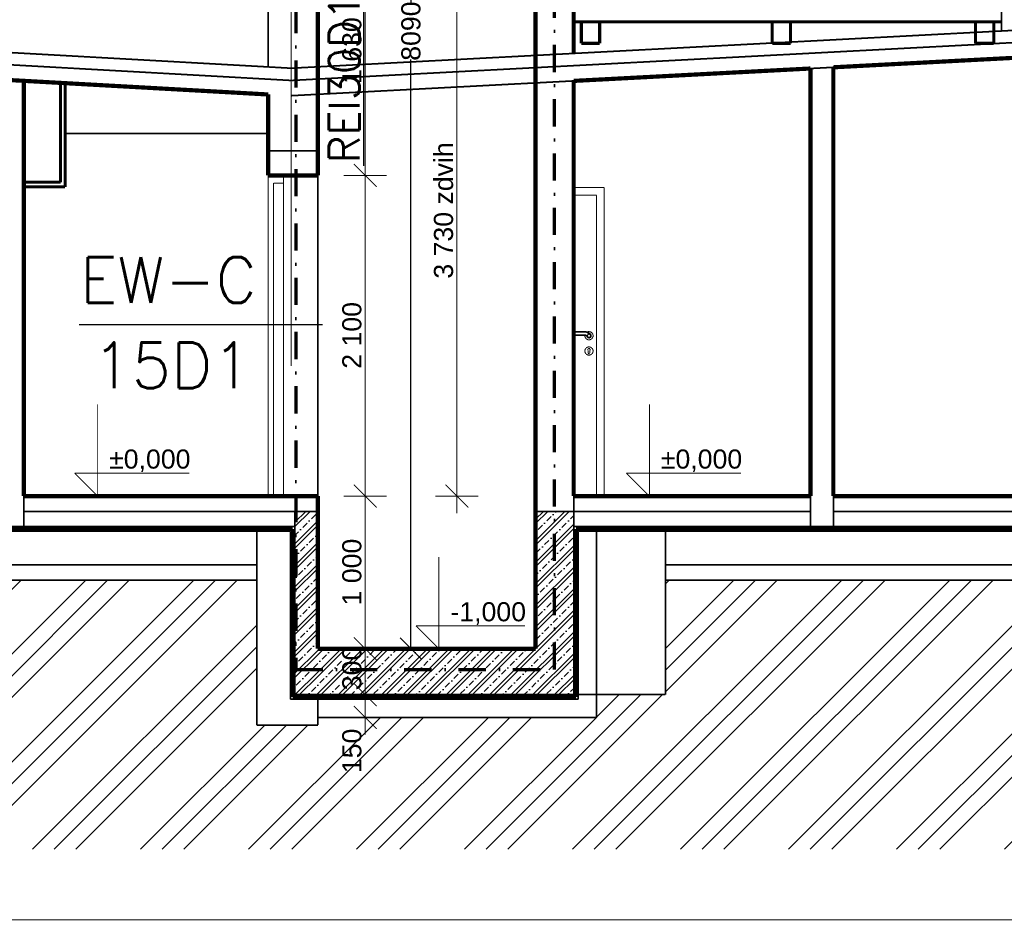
# Model space of a CAD drawing. Extents: x -289843 to 60066, y -44128 to 109843.
# Tile 50 of 61: x 34676 to 41123, y -5020 to 878. Entities that reach past the tile are written whole.
import ezdxf

# ---------------------------------------------------------------- set-up
doc = ezdxf.new("R2010")
doc.units = 0
doc.header["$MEASUREMENT"] = 0
for name, pattern in [('DASHDOT', [355.6, 177.8, -88.9, 0, -88.9]), ('Dlouhé čárky', [250, 150, -100]), ('DOT___DASHED', [335.138882, 176.388884, -88.194442, 0, -70.555556])]:
    doc.linetypes.add(name, pattern=pattern)
for name, color, linetype in [('KÓTY', 7, 'Continuous'), ('múry', 7, 'Continuous'), ('PRIEVLAKY', 7, 'Continuous'), ('vyplne', 7, 'Continuous')]:
    doc.layers.add(name, color=color, linetype=linetype)
doc.layers.add('odvod PÚ', color=1, linetype='DASHDOT', lineweight=70)
doc.layers.add('PO VECI', color=1, linetype='Continuous', lineweight=60)
doc.styles.add('GENERATED_STYLE_1', font='arial.ttf')
doc.styles.get("Standard").update_dxf_attribs({"font": 'txt', "bigfont": 'BIGFONT.SHX'})
doc.dimstyles.new('Dimstyle_D87F', dxfattribs={"dimtxt": 125, "dimasz": 142.5, "dimexe": 0.18, "dimexo": 0.3, "dimgap": 0.09, "dimtad": 1, "dimdec": 0, "dimzin": 0, "dimdsep": 46, "dimtxsty": 'GENERATED_STYLE_1', "dimblk": 'ARROWHEAD_6', "dimblk1": 'ARROWHEAD_6', "dimblk2": 'ARROWHEAD_6', "dimcen": 0.09, "dimclrd": 124, "dimclre": 124, "dimclrt": 124, "dimadec": 0, "dimazin": 0, "dimtfac": 1, "dimtdec": 4, "dimtmove": 0, "dimatfit": 0, "dimfxl": 0, "dimtolj": 1, "dimtzin": 0, "dimarcsym": 0})
pattern_1 = [(45, (0, 0), (-70.7107, 70.7107), []), (45, (28.28, 0), (-70.7107, 70.7107), []), (45, (84.85, 0), (-42.4264, 98.995), [40, -20, 0, -20])]

# ---------------------------------------------------------------- blocks, each defined once
blk = doc.blocks.new('HATCH_556', base_point=(-4519.6, -1000))
at = {"layer": 'vyplne'}
h = blk.add_hatch(dxfattribs=at)
h.set_pattern_fill('ZELEZOBETON', color=14, scale=20000, style=0, pattern_type=0)
h.set_pattern_definition(pattern_1)
h.paths.add_polyline_path([(-4519.6, -1000), (-4519.6, 0), (-4519.6, -1300), (-2844.6, -1300), (-2844.6, -100), (-3094.6, -100), (-3094.6, -1000)], flags=0)
blk = doc.blocks.new('HATCH_557', base_point=(8196.9, -2312.8))
at = {"layer": 'vyplne'}
h = blk.add_hatch(dxfattribs=at)
h.set_pattern_fill('ALUMINUM SIDING', color=14, scale=100, angle=45, style=0, pattern_type=0)
h.set_pattern_definition([(45, (0, 0), (-353.553, 353.553), []), (45, (-70.7, 70.7), (-353.553, 353.553), []), (45, (-141.4, 141.4), (-353.553, 353.553), [])])
h.paths.add_polyline_path([(8196.9, -2312.8), (8196.9, -50), (6605.4, -50), (6605.4, -100), (6105.4, -100), (6105.4, -1500), (5705.4, -1500), (5705.4, -550), (-2244.6, -550), (-2244.6, -1300), (-2694.6, -1300), (-2694.6, -1450), (-4519.6, -1450), (-4519.6, -1500), (-4919.6, -1500), (-4919.6, -1300), (-4919.6, -550), (-5444.6, -550), (-10044.6, -550), (-10044.6, -1500), (-10444.6, -1500), (-10444.6, -400), (-11944.6, -400), (-11944.6, -350), (-12435.3, -350), (-12435.3, -2312.8)], flags=0)
blk = doc.blocks.new('HATCH_558', base_point=(-4669.6, -1300))
at = {"layer": 'vyplne'}
h = blk.add_hatch(dxfattribs=at)
h.set_pattern_fill('ZELEZOBETON', color=14, scale=20000, style=0, pattern_type=0)
h.set_pattern_definition(pattern_1)
h.paths.add_polyline_path([(-4669.6, -1300), (-4519.6, -1300), (-4519.6, -100), (-4669.6, -100)], flags=0)
blk = doc.blocks.new('DIM_2101', base_point=(-5961.6, 0))
at = {"layer": 'KÓTY', "color": 124, "linetype": 'Continuous', "const_width": 6.17}
for points in [[(-5961.6, 0), (-5961.6, 600)], [(-5961.6, 0), (-6111.6, 150)], [(-6111.6, 150), (-5961.6, 150)], [(-5961.6, 150), (-5361.6, 150)], [(-5961.6, 0), (-6261.6, 0)], [(-5961.6, 0), (-5849.1, 0)]]:
    blk.add_lwpolyline(points, dxfattribs=at)
at = {"layer": 'KÓTY', "color": 124, "style": 'GENERATED_STYLE_1', "oblique": 0}
blk.add_text('±0,000', height=125, dxfattribs=at).set_placement((-5886.6, 180))
blk = doc.blocks.new('DIM_2107', base_point=(-2349.2, 0))
at = {"layer": 'KÓTY', "color": 124, "linetype": 'Continuous', "const_width": 6.17}
for points in [[(-2349.2, 0), (-2349.2, 600)], [(-2349.2, 0), (-2499.2, 150)], [(-2499.2, 150), (-2349.2, 150)], [(-2349.2, 150), (-1749.2, 150)], [(-2349.2, 0), (-2649.2, 0)], [(-2349.2, 0), (-2236.7, 0)]]:
    blk.add_lwpolyline(points, dxfattribs=at)
at = {"layer": 'KÓTY', "color": 124, "style": 'GENERATED_STYLE_1', "oblique": 0}
blk.add_text('±0,000', height=125, dxfattribs=at).set_placement((-2274.2, 180))
blk = doc.blocks.new('DIM_2108', base_point=(-3727, -1000))
at = {"layer": 'KÓTY', "color": 124, "linetype": 'Continuous', "const_width": 6.17}
for points in [[(-3727, -1000), (-3727, -400)], [(-3727, -1000), (-3877, -850)], [(-3877, -850), (-3727, -850)], [(-3727, -850), (-3162.8, -850)], [(-3727, -1000), (-4027, -1000)], [(-3727, -1000), (-3614.5, -1000)]]:
    blk.add_lwpolyline(points, dxfattribs=at)
at = {"layer": 'KÓTY', "color": 124, "style": 'GENERATED_STYLE_1', "oblique": 0}
blk.add_text('-1,000', height=125, dxfattribs=at).set_placement((-3652, -820))
blk = doc.blocks.new('*D663')
at = {"layer": 'KÓTY', "color": 124, "linetype": 'Continuous', "transparency": 16777216, "const_width": 6.17}
for points in [[(-3684.7, 3805), (-3534.7, 3655)], [(-3469.1, 3730), (-3750.4, 3730)], [(-3609.7, 0), (-3609.7, 3730)], [(-3684.7, 75), (-3534.7, -75)], [(-3469.1, 0), (-3750.4, 0)], [(-3609.7, -112.5), (-3609.7, 0)]]:
    blk.add_lwpolyline(points, dxfattribs=at)
at = {"layer": 'KÓTY', "color": 124, "transparency": 16777216, "style": 'GENERATED_STYLE_1', "oblique": 0}
blk.add_text('3\xa0730 zdvih', height=125, rotation=90, dxfattribs=at).set_placement((-3634.7, 1423.9))
blk = doc.blocks.new('ARROWHEAD_6')
at = {"color": 0, "linetype": 'Continuous'}
for p, q in [((-0.5, -0.5), (0.5, 0.5)), ((0, 0), (-1, 0))]:
    blk.add_line(p, q, dxfattribs=at)
blk = doc.blocks.new('*D664')
at = {"layer": 'KÓTY', "color": 124, "linetype": 'Continuous', "transparency": 16777216, "const_width": 6.17}
for points in [[(-3534.7, 7015), (-3684.7, 7165)], [(-3609.7, 7090), (-3609.7, 7202.5)], [(-3469.1, 7090), (-3750.4, 7090)], [(-3609.7, 3730), (-3609.7, 7090)], [(-3684.7, 3805), (-3534.7, 3655)], [(-3469.1, 3730), (-3750.4, 3730)]]:
    blk.add_lwpolyline(points, dxfattribs=at)
at = {"layer": 'KÓTY', "color": 124, "transparency": 16777216, "style": 'GENERATED_STYLE_1', "oblique": 0}
blk.add_text('3\xa0360 - hlava šachty', height=125, rotation=90, dxfattribs=at).set_placement((-3634.7, 4401.9))
blk = doc.blocks.new('*D665')
at = {"layer": 'Defpoints', "color": 0, "linetype": 'Continuous', "transparency": 16777216}
for p in [(37238.1, 4848.4), (38053.5, 4848.4), (36628.5, -3241.6)]:
    blk.add_point(p, dxfattribs=at)
at = {"layer": 'KÓTY', "color": 124, "linetype": 'Continuous', "lineweight": -2, "transparency": 16777216}
for p, q in [((38053.2, 4848.4), (37238, 4848.4)), ((37238.1, 4705.9), (37238.1, 990.1)), ((37238.1, -3099.1), (37238.1, 616.8)), ((36628.8, -3241.6), (37238.3, -3241.6))]:
    blk.add_line(p, q, dxfattribs=at)
at = {"layer": 'KÓTY', "color": 124, "linetype": 'Continuous', "lineweight": -2, "transparency": 16777216, "xscale": 142.5, "yscale": 142.5, "zscale": 142.5}
for p, rotation in [((37238.1, 4848.4), 90), ((37238.1, -3241.6), 270)]:
    blk.add_blockref('ARROWHEAD_6', p, dxfattribs=dict(at, rotation=rotation))
at = {"layer": 'KÓTY', "color": 124, "linetype": 'Continuous', "transparency": 16777216, "insert": (37238.1, 803.4), "char_height": 125, "attachment_point": 5, "rotation": 90, "style": 'GENERATED_STYLE_1'}
blk.add_mtext('\\A1;8090', dxfattribs=at)
blk = doc.blocks.new('*D667')
at = {"layer": 'KÓTY', "color": 124, "linetype": 'Continuous', "transparency": 16777216, "const_width": 6.17}
for points in [[(-4285, -1225), (-4135, -1375)], [(-4069.4, -1300), (-4350.6, -1300)], [(-4210, -1450), (-4210, -1300)], [(-4285, -1375), (-4135, -1525)], [(-4069.4, -1450), (-4350.6, -1450)], [(-4210, -1562.5), (-4210, -1450)]]:
    blk.add_lwpolyline(points, dxfattribs=at)
at = {"layer": 'KÓTY', "color": 124, "transparency": 16777216, "style": 'GENERATED_STYLE_1', "oblique": 0}
blk.add_text('150', height=125, rotation=90, dxfattribs=at).set_placement((-4235, -1814.3))
blk = doc.blocks.new('*D668')
at = {"layer": 'KÓTY', "color": 124, "linetype": 'Continuous', "transparency": 16777216, "const_width": 6.17}
for points in [[(-4285, -925), (-4135, -1075)], [(-4069.4, -1000), (-4350.6, -1000)], [(-4210, -1300), (-4210, -1000)], [(-4285, -1225), (-4135, -1375)], [(-4069.4, -1300), (-4350.6, -1300)]]:
    blk.add_lwpolyline(points, dxfattribs=at)
at = {"layer": 'KÓTY', "color": 124, "transparency": 16777216, "style": 'GENERATED_STYLE_1', "oblique": 0}
blk.add_text('300', height=125, rotation=90, dxfattribs=at).set_placement((-4235, -1271.4))
blk = doc.blocks.new('*D669')
at = {"layer": 'KÓTY', "color": 124, "linetype": 'Continuous', "transparency": 16777216, "const_width": 6.17}
for points in [[(-4285, 75), (-4135, -75)], [(-4069.4, 0), (-4350.6, 0)], [(-4210, -1000), (-4210, 0)], [(-4285, -925), (-4135, -1075)], [(-4069.4, -1000), (-4350.6, -1000)]]:
    blk.add_lwpolyline(points, dxfattribs=at)
at = {"layer": 'KÓTY', "color": 124, "transparency": 16777216, "style": 'GENERATED_STYLE_1', "oblique": 0}
blk.add_text('1\xa0000', height=125, rotation=90, dxfattribs=at).set_placement((-4235, -716.1))
blk = doc.blocks.new('*D670')
at = {"layer": 'KÓTY', "color": 124, "linetype": 'Continuous', "transparency": 16777216, "const_width": 6.17}
for points in [[(-4285, 2175), (-4135, 2025)], [(-4069.4, 2100), (-4350.6, 2100)], [(-4210, 0), (-4210, 2100)], [(-4285, 75), (-4135, -75)], [(-4069.4, 0), (-4350.6, 0)]]:
    blk.add_lwpolyline(points, dxfattribs=at)
at = {"layer": 'KÓTY', "color": 124, "transparency": 16777216, "style": 'GENERATED_STYLE_1', "oblique": 0}
blk.add_text('2\xa0100', height=125, rotation=90, dxfattribs=at).set_placement((-4235, 833.9))
blk = doc.blocks.new('*D671')
at = {"layer": 'KÓTY', "color": 124, "linetype": 'Continuous', "transparency": 16777216, "const_width": 6.17}
for points in [[(-4285, 3805), (-4135, 3655)], [(-4069.4, 3730), (-4350.6, 3730)], [(-4210, 2100), (-4210, 3730)], [(-4285, 2175), (-4135, 2025)], [(-4069.4, 2100), (-4350.6, 2100)]]:
    blk.add_lwpolyline(points, dxfattribs=at)
at = {"layer": 'KÓTY', "color": 124, "transparency": 16777216, "style": 'GENERATED_STYLE_1', "oblique": 0}
blk.add_text('1\xa0630', height=125, rotation=90, dxfattribs=at).set_placement((-4235, 2698.9))
blk = doc.blocks.new('*D672')
at = {"layer": 'KÓTY', "color": 124, "linetype": 'Continuous', "transparency": 16777216, "const_width": 6.17}
for points in [[(-4285, 5905), (-4135, 5755)], [(-4069.4, 5830), (-4350.6, 5830)], [(-4210, 3730), (-4210, 5830)], [(-4285, 3805), (-4135, 3655)], [(-4069.4, 3730), (-4350.6, 3730)]]:
    blk.add_lwpolyline(points, dxfattribs=at)
at = {"layer": 'KÓTY', "color": 124, "transparency": 16777216, "style": 'GENERATED_STYLE_1', "oblique": 0}
blk.add_text('2\xa0100', height=125, rotation=90, dxfattribs=at).set_placement((-4235, 4563.9))
blk = doc.blocks.new('*D673')
at = {"layer": 'KÓTY', "color": 124, "linetype": 'Continuous', "transparency": 16777216, "const_width": 6.17}
for points in [[(-4210, 7090), (-4210, 7240)], [(-4285, 7165), (-4135, 7015)], [(-4069.4, 7090), (-4350.6, 7090)], [(-4210, 5830), (-4210, 7090)], [(-4285, 5905), (-4135, 5755)], [(-4069.4, 5830), (-4350.6, 5830)]]:
    blk.add_lwpolyline(points, dxfattribs=at)
at = {"layer": 'KÓTY', "color": 124, "transparency": 16777216, "style": 'GENERATED_STYLE_1', "oblique": 0}
for s, p in [('150', (-4235, 6725.7)), ('1\xa0260', (-4235, 6099.3))]:
    blk.add_text(s, height=125, rotation=90, dxfattribs=at).set_placement(p)
blk = doc.blocks.new('*D674')
at = {"layer": 'KÓTY', "color": 124, "linetype": 'Continuous', "transparency": 16777216, "const_width": 6.17}
for points in [[(-4210, 7240), (-4210, 7890)], [(-4285, 7315), (-4135, 7165)], [(-4069.4, 7240), (-4350.6, 7240)], [(-4210, 7090), (-4210, 7240)], [(-4285, 7165), (-4135, 7015)]]:
    blk.add_lwpolyline(points, dxfattribs=at)
blk = doc.blocks.new('*D675')
at = {"layer": 'KÓTY', "color": 124, "linetype": 'Continuous', "transparency": 16777216, "const_width": 6.17}
for points in [[(-4210, 7890), (-4210, 8002.5)], [(-4135, 7815), (-4285, 7965)], [(-4069.4, 7890), (-4350.6, 7890)], [(-4210, 7240), (-4210, 7890)], [(-4285, 7315), (-4135, 7165)]]:
    blk.add_lwpolyline(points, dxfattribs=at)
at = {"layer": 'KÓTY', "color": 124, "transparency": 16777216, "style": 'GENERATED_STYLE_1', "oblique": 0}
blk.add_text('650', height=125, rotation=90, dxfattribs=at).set_placement((-4235, 7420.4))
blk = doc.blocks.new('DIM_2119', base_point=(-3609.7, 3730))
at = {"layer": 'KÓTY', "color": 124, "linetype": 'Continuous'}
dim = blk.add_linear_dim(base=(-3609.7, 3730), p1=(-4519.6, 3730), p2=(-3094.6, 7090), angle=90, text='3\xa0360 - hlava šachty', dimstyle='Dimstyle_D87F', dxfattribs=at)
dim.commit()
dim.dimension.update_dxf_attribs({"geometry": '*D664', "text_midpoint": (-3697.2, 5169.8), "text_rotation": 90})
dim = blk.add_aligned_dim(p1=(-4519.6, 0), p2=(-4519.6, 3730), distance=-909.9, text='3\xa0730 zdvih', dimstyle='Dimstyle_D87F', dxfattribs=at)
dim.commit()
dim.dimension.update_dxf_attribs({"geometry": '*D663', "text_midpoint": (-3697.2, 1865), "text_rotation": 90})
blk = doc.blocks.new('DIM_2121', base_point=(-4210, -1300))
at = {"layer": 'KÓTY', "color": 124, "linetype": 'Continuous'}
for p1, p2, picture, middle in [((-4519.6, 7240), (-4519.6, 7890), '*D675', (-4297.5, 7468.6)), ((-4519.6, 3730), (-4519.6, 5830), '*D672', (-4297.5, 4612.1)), ((-4519.6, 2100), (-4519.6, 3730), '*D671', (-4297.5, 2747.1)), ((-4519.6, 0), (-4519.6, 2100), '*D670', (-4297.5, 882.1)), ((-4519.6, -1000), (-4519.6, 0), '*D669', (-4297.5, -667.9))]:
    dim = blk.add_aligned_dim(p1=p1, p2=p2, distance=-309.6, dimstyle='Dimstyle_D87F', dxfattribs=at)
    dim.commit()
    dim.dimension.update_dxf_attribs({"geometry": picture, "text_midpoint": middle, "text_rotation": 90})
for p1, p2, picture, middle in [((-3094.6, 7090), (-4519.6, 7240), '*D674', (-4297.5, 6773.9)), ((-4519.6, 5830), (-3094.6, 7090), '*D673', (-4297.5, 6147.5)), ((-4669.6, -1300), (-4519.6, -1000), '*D668', (-4297.5, -1223.2)), ((-4519.6, -1450), (-4669.6, -1300), '*D667', (-4297.5, -1766.1))]:
    dim = blk.add_linear_dim(base=(-4210, -1300), p1=p1, p2=p2, angle=90, dimstyle='Dimstyle_D87F', dxfattribs=at)
    dim.commit()
    dim.dimension.update_dxf_attribs({"geometry": picture, "text_midpoint": middle, "text_rotation": 90})

msp = doc.modelspace()

# ---------------------------------------------------------------- linework, layer by layer
at = {"layer": 'múry', "color": 7, "linetype": 'DOT___DASHED', "const_width": 7}
msp.add_lwpolyline([(36453.5, -1389.9), (36453.5, 5096.5)], dxfattribs=at)
at = {"layer": 'múry', "color": 7, "linetype": 'Continuous'}
for points, const_width in [([(38053.5, -2341.6), (38053.5, 4798.4)], 27.5), ([(38303.5, 657.3), (38303.5, 3553)], 27.5), ([(36628.5, 1488.4), (36628.5, -141.6)], 27.5), ([(36303.5, 1213.4), (36303.5, 568.7)], 11), ([(41103.5, 1213.4), (41103.5, 804.1)], 11), ([(38053.5, 564.1), (46853.5, 1025.3)], 11), ([(31113.5, 858.2), (36453.5, 560.4)], 11), ([(38303.5, 863.4), (41103.5, 863.4)], 20), ([(38353.5, 863.4), (38353.5, 723.4)], 20), ([(38353.5, 863.4), (38413.5, 863.4)], 20), ([(38473.5, 863.4), (38413.5, 863.4)], 20), ([(38473.5, 863.4), (38473.5, 723.4)], 20), ([(39603.5, 863.4), (39603.5, 723.4)], 20), ([(39603.5, 863.4), (39663.5, 863.4)], 20), ([(39723.5, 863.4), (39663.5, 863.4)], 20), ([(39723.5, 863.4), (39723.5, 723.4)], 20), ([(40933.5, 863.4), (40933.5, 723.4)], 20), ([(40933.5, 863.4), (40993.5, 863.4)], 20), ([(41053.5, 863.4), (40993.5, 863.4)], 20), ([(41053.5, 863.4), (41053.5, 723.4)], 20), ([(31103.5, 778.6), (36453.5, 480.2)], 11), ([(38053.5, 644.2), (41203.5, 809.3)], 11), ([(38353.5, 723.4), (38413.5, 723.4)], 20), ([(38473.5, 723.4), (38413.5, 723.4)], 20), ([(39603.5, 723.4), (39663.5, 723.4)], 20), ([(39723.5, 723.4), (39663.5, 723.4)], 20), ([(40003.5, 566.4), (43403.5, 744.6)], 27.5), ([(40933.5, 723.4), (40993.5, 723.4)], 20), ([(41053.5, 723.4), (40993.5, 723.4)], 20), ([(31103.5, 678.4), (36303.5, 388.4)], 27.5), ([(38303.5, 477.3), (39853.5, 558.5)], 27.5), ([(39853.5, -2241.6), (39853.5, 558.5)], 27.5), ([(39853.5, 558.5), (40003.5, 566.4)], 11), ([(39853.5, 558.5), (39853.5, -2241.6)], 11), ([(39853.5, -2241.6), (39853.5, 558.5)], 11), ([(40003.5, -2241.6), (40003.5, 566.4)], 27.5), ([(40003.5, 566.4), (40003.5, -2241.6)], 11), ([(34703.5, -2241.6), (34703.5, 477.7)], 27.5), ([(38053.5, 464.2), (38303.5, 477.3)], 11), ([(38303.5, -2241.6), (38303.5, 477.3)], 27.5), ([(36303.5, -141.6), (36303.5, 388.4)], 27.5), ([(36303.5, 18.4), (36628.5, 18.4)], 11), ([(36303.5, 18.4), (36628.5, 18.4)], 11), ([(36303.5, -141.6), (36628.5, -141.6)], 27.5), ([(36303.5, -141.6), (36403.5, -141.6)], 7), ([(36303.5, -191.6), (36303.5, -141.6)], 7), ([(36303.5, -2241.6), (36303.5, -191.6)], 7), ([(36338.5, -2241.6), (36338.5, -191.6)], 7), ([(36338.5, -191.6), (36403.5, -191.6)], 7), ([(36403.5, -191.6), (36403.5, -141.6)], 7), ([(36403.5, -191.6), (36403.5, -2241.6)], 7), ([(36628.5, -2241.6), (36628.5, -141.6)], 11), ([(36628.5, -2241.6), (36628.5, -141.6)], 11), ([(36628.5, -141.6), (36628.5, -2241.6)], 11), ([(38303.5, -221.6), (38503.5, -221.6)], 7), ([(38503.5, -221.6), (38503.5, -2241.6)], 7), ([(38453.5, -271.6), (38303.5, -271.6)], 7), ([(38453.5, -2241.6), (38453.5, -271.6)], 7), ([(38386.7, -1164.6), (38303.5, -1164.6)], 7), ([(38385.7, -1168.3), (38303.5, -1168.3)], 7), ([(38303.5, -1185.8), (38381.1, -1185.8)], 7), ([(38303.5, -1189.6), (38380, -1189.6)], 7), ([(38376.7, -1189.6), (38376.5, -1191.6)], 7), ([(38376.5, -1191.6), (38377, -1196.8)], 7), ([(38377, -1196.8), (38378.6, -1201.9)], 7), ([(38378.6, -1201.9), (38381, -1206.6)], 7), ([(38380, -1189.6), (38380.1, -1189.5)], 7), ([(38380, -1189.6), (38388.9, -1194.6)], 7), ([(38380.1, -1189.3), (38380.2, -1188.9)], 7), ([(38380.1, -1189.5), (38380.1, -1189.3)], 7), ([(38380.2, -1188.9), (38380.3, -1188.5)], 7), ([(38380.3, -1188.5), (38380.5, -1187.9)], 7), ([(38381, -1206.6), (38384.4, -1210.6)], 7), ([(38381.1, -1185.8), (38392.3, -1192.3)], 7), ([(38384.4, -1210.6), (38388.5, -1214)], 7), ([(38409.1, -1181.8), (38385.7, -1168.3)], 7), ([(38386.5, -1165.7), (38386.3, -1166.2)], 7), ([(38386.6, -1165.2), (38386.5, -1165.7)], 7), ([(38386.7, -1164.8), (38386.6, -1165.2)], 7), ([(38386.7, -1164.6), (38386.7, -1164.6)], 7), ([(38386.7, -1164.6), (38386.7, -1164.8)], 7), ([(38411.2, -1178.7), (38386.7, -1164.6)], 7), ([(38388.5, -1214), (38393.2, -1216.5)], 7), ([(38388.8, -1194.6), (38388.9, -1194.8)], 7), ([(38388.9, -1194.6), (38389.1, -1194.5)], 7), ([(38388.9, -1194.6), (38388.9, -1194.6)], 7), ([(38388.9, -1194.6), (38389, -1195.4)], 7), ([(38389, -1195.4), (38390, -1198.2)], 7), ([(38389.1, -1194.5), (38389.4, -1194.3)], 7), ([(38389.4, -1194.3), (38389.9, -1194)], 7), ([(38389.4, -1196.6), (38389.6, -1197.3)], 7), ([(38389.6, -1197.3), (38389.8, -1197.6)], 7), ([(38389.9, -1194), (38390.4, -1193.6)], 7), ([(38390, -1198.2), (38391.6, -1200.7)], 7), ([(38390.4, -1193.6), (38391, -1193.2)], 7), ([(38390.7, -1199.3), (38391, -1199.9)], 7), ([(38391, -1199.9), (38391.2, -1200.2)], 7), ([(38391.6, -1200.7), (38393.6, -1202.8)], 7), ([(38393.2, -1166.6), (38391.7, -1167.4)], 7), ([(38392.3, -1192.3), (38392.6, -1194.5)], 7), ([(38392.4, -1201.6), (38392.9, -1202.2)], 7), ([(38392.6, -1194.5), (38393.4, -1196.5)], 7), ([(38392.9, -1202.2), (38393.2, -1202.4)], 7), ([(38398.2, -1165.1), (38393.2, -1166.6)], 7), ([(38393.2, -1216.5), (38398.2, -1218)], 7), ([(38393.4, -1196.5), (38394.6, -1198.4)], 7), ([(38393.5, -1191.6), (38393.7, -1189.6)], 7), ([(38393.7, -1193.5), (38393.5, -1191.6)], 7), ([(38393.6, -1202.8), (38396, -1204.6)], 7), ([(38393.7, -1189.6), (38394.3, -1187.7)], 7), ([(38394.3, -1195.4), (38393.7, -1193.5)], 7), ([(38394.3, -1187.7), (38395.2, -1186)], 7), ([(38395.2, -1197.1), (38394.3, -1195.4)], 7), ([(38394.6, -1198.4), (38396.1, -1200)], 7), ([(38394.6, -1203.6), (38395.2, -1204)], 7), ([(38395.2, -1186), (38396.4, -1184.5)], 7), ([(38396.4, -1198.6), (38395.2, -1197.1)], 7), ([(38395.2, -1204), (38395.5, -1204.2)], 7), ([(38396, -1204.6), (38398.7, -1205.8)], 7), ([(38396.1, -1200), (38397.9, -1201.3)], 7), ([(38396.4, -1184.5), (38397.9, -1183.2)], 7), ([(38397.9, -1199.9), (38396.4, -1198.6)], 7), ([(38397.1, -1205.1), (38397.8, -1205.4)], 7), ([(38397.8, -1205.4), (38398.1, -1205.5)], 7), ([(38397.9, -1183.2), (38399.7, -1182.3)], 7), ([(38399.7, -1200.8), (38397.9, -1199.9)], 7), ([(38397.9, -1201.3), (38399.9, -1202.2)], 7), ([(38403.5, -1164.6), (38398.2, -1165.1)], 7), ([(38398.2, -1218), (38403.5, -1218.6)], 7), ([(38398.7, -1205.8), (38401.5, -1206.4)], 7), ([(38399.7, -1182.3), (38401.5, -1181.7)], 7), ([(38401.5, -1201.4), (38399.7, -1200.8)], 7), ([(38399.9, -1202.2), (38402, -1202.7)], 7), ([(38399.9, -1206.1), (38400.6, -1206.3)], 7), ([(38400.6, -1206.3), (38400.9, -1206.3)], 7), ([(38401.5, -1181.7), (38403.5, -1181.6)], 7), ([(38403.5, -1201.6), (38401.5, -1201.4)], 7), ([(38401.5, -1206.4), (38404.5, -1206.5)], 7), ([(38402, -1202.7), (38404.2, -1202.8)], 7), ([(38402.8, -1206.5), (38403.5, -1206.6)], 7), ([(38408.8, -1165.1), (38403.5, -1164.6)], 7), ([(38403.5, -1181.6), (38405.4, -1181.7)], 7), ([(38405.4, -1201.4), (38403.5, -1201.6)], 7), ([(38403.5, -1206.6), (38403.8, -1206.5)], 7), ([(38403.5, -1218.6), (38408.8, -1218)], 7), ([(38404.2, -1202.8), (38406.4, -1202.4)], 7), ([(38404.5, -1206.5), (38407.4, -1206.1)], 7), ([(38405.4, -1181.7), (38407.3, -1182.3)], 7), ([(38407.3, -1200.8), (38405.4, -1201.4)], 7), ([(38405.7, -1206.3), (38406.4, -1206.3)], 7), ([(38406.4, -1202.4), (38408.5, -1201.6)], 7), ([(38406.4, -1206.3), (38406.8, -1206.2)], 7), ([(38407.3, -1182.3), (38409.1, -1183.2)], 7), ([(38409.1, -1199.9), (38407.3, -1200.8)], 7), ([(38407.4, -1206.1), (38410.1, -1205)], 7), ([(38408.5, -1201.6), (38410.3, -1200.5)], 7), ([(38408.6, -1205.6), (38409.2, -1205.4)], 7), ([(38413.8, -1166.6), (38408.8, -1165.1)], 7), ([(38408.8, -1218), (38413.8, -1216.5)], 7), ([(38410.9, -1183.1), (38409.1, -1181.8)], 7), ([(38409.1, -1183.2), (38410.6, -1184.5)], 7), ([(38410.6, -1198.6), (38409.1, -1199.9)], 7), ([(38409.2, -1205.4), (38409.5, -1205.2)], 7), ([(38410.1, -1205), (38412.6, -1203.5)], 7), ([(38410.3, -1200.5), (38412, -1199)], 7), ([(38410.6, -1184.5), (38411.8, -1186)], 7), ([(38411.8, -1197.1), (38410.6, -1198.6)], 7), ([(38412.4, -1184.7), (38410.9, -1183.1)], 7), ([(38413.4, -1180.3), (38411.2, -1178.7)], 7), ([(38411.2, -1204.4), (38411.8, -1204)], 7), ([(38411.8, -1179.1), (38411.5, -1178.9)], 7), ([(38412.4, -1179.5), (38411.8, -1179.1)], 7), ([(38411.8, -1186), (38412.7, -1187.7)], 7), ([(38412.7, -1195.4), (38411.8, -1197.1)], 7), ([(38411.8, -1204), (38412.1, -1203.8)], 7), ([(38412, -1199), (38413.2, -1197.2)], 7), ([(38413.6, -1186.6), (38412.4, -1184.7)], 7), ([(38412.6, -1203.5), (38414.8, -1201.5)], 7), ([(38412.7, -1187.7), (38413.3, -1189.6)], 7), ([(38413.3, -1193.5), (38412.7, -1195.4)], 7), ([(38413.2, -1197.2), (38414.1, -1195.2)], 7), ([(38413.3, -1189.6), (38413.5, -1191.6)], 7), ([(38413.5, -1191.6), (38413.3, -1193.5)], 7), ([(38415.4, -1182.4), (38413.4, -1180.3)], 7), ([(38414.4, -1188.6), (38413.6, -1186.6)], 7), ([(38413.6, -1202.6), (38414.1, -1202.2)], 7), ([(38418.5, -1169.1), (38413.8, -1166.6)], 7), ([(38414.1, -1180.9), (38413.8, -1180.7)], 7), ([(38413.8, -1216.5), (38418.5, -1214)], 7), ([(38414.6, -1181.5), (38414.1, -1180.9)], 7), ([(38414.1, -1195.2), (38414.7, -1193)], 7), ([(38414.1, -1202.2), (38414.3, -1201.9)], 7), ([(38414.7, -1190.8), (38414.4, -1188.6)], 7), ([(38414.7, -1193), (38414.7, -1190.8)], 7), ([(38414.8, -1201.5), (38416.5, -1199.1)], 7), ([(38417, -1184.9), (38415.4, -1182.4)], 7), ([(38415.5, -1200.4), (38416, -1199.9)], 7), ([(38416, -1183.2), (38415.7, -1182.9)], 7), ([(38416.3, -1183.8), (38416, -1183.2)], 7), ([(38416, -1199.9), (38416.1, -1199.6)], 7), ([(38416.5, -1199.1), (38417.7, -1196.4)], 7), ([(38418, -1187.7), (38417, -1184.9)], 7), ([(38417, -1197.9), (38417.4, -1197.3)], 7), ([(38417.4, -1185.8), (38417.2, -1185.5)], 7), ([(38417.6, -1186.5), (38417.4, -1185.8)], 7), ([(38417.4, -1197.3), (38417.5, -1197)], 7), ([(38417.7, -1196.4), (38418.4, -1193.5)], 7), ([(38418.5, -1190.6), (38418, -1187.7)], 7), ([(38418, -1195.2), (38418.2, -1194.5)], 7), ([(38418.2, -1188.6), (38418.1, -1188.3)], 7), ([(38418.3, -1189.3), (38418.2, -1188.6)], 7), ([(38418.2, -1194.5), (38418.2, -1194.1)], 7), ([(38418.4, -1193.5), (38418.5, -1190.6)], 7), ([(38418.4, -1192.3), (38418.5, -1191.6)], 7), ([(38422.6, -1172.5), (38418.5, -1169.1)], 7), ([(38418.5, -1191.6), (38418.5, -1191.2)], 7), ([(38418.5, -1214), (38422.6, -1210.6)], 7), ([(38425.9, -1176.6), (38422.6, -1172.5)], 7), ([(38422.6, -1210.6), (38425.9, -1206.6)], 7), ([(38428.4, -1181.2), (38425.9, -1176.6)], 7), ([(38425.9, -1206.6), (38428.4, -1201.9)], 7), ([(38430, -1186.3), (38428.4, -1181.2)], 7), ([(38428.4, -1201.9), (38430, -1196.8)], 7), ([(38430.5, -1191.6), (38430, -1186.3)], 7), ([(38430, -1196.8), (38430.5, -1191.6)], 7), ([(38376.5, -1291.6), (38377, -1286.3)], 7), ([(38377, -1296.8), (38376.5, -1291.6)], 7), ([(38377, -1286.3), (38378.6, -1281.2)], 7), ([(38378.6, -1281.2), (38381, -1276.6)], 7), ([(38381, -1276.6), (38384.4, -1272.5)], 7), ([(38384.4, -1272.5), (38388.5, -1269.1)], 7), ([(38388.5, -1269.1), (38393.2, -1266.6)], 7), ([(38393.2, -1266.6), (38398.2, -1265.1)], 7), ([(38396.1, -1280.7), (38396, -1282.1)], 7), ([(38396, -1282.1), (38396.3, -1283.5)], 7), ([(38396.4, -1279.3), (38396.1, -1280.5)], 7), ([(38396.1, -1280.5), (38396.1, -1280.7)], 7), ([(38396.3, -1283.5), (38396.8, -1284.8)], 7), ([(38397, -1277.9), (38396.4, -1279.3)], 7), ([(38396.8, -1284.9), (38397.5, -1286.1)], 7), ([(38397.5, -1277.2), (38397, -1277.9)], 7), ([(38397.8, -1276.8), (38397.5, -1277.2)], 7), ([(38398.8, -1275.8), (38397.8, -1276.8)], 7), ([(38398.2, -1265.1), (38403.5, -1264.6)], 7), ([(38398.5, -1288.2), (38398.5, -1287.2)], 7), ([(38398.5, -1288.2), (38398.5, -1289.5)], 7), ([(38398.5, -1289.5), (38398.5, -1290.6)], 7), ([(38398.5, -1290.6), (38398.5, -1291.6)], 7), ([(38398.5, -1291.6), (38398.5, -1292.5)], 7), ([(38398.5, -1292.5), (38398.5, -1293.6)], 7), ([(38400, -1275), (38398.8, -1275.8)], 7), ([(38400.2, -1274.9), (38400, -1275)], 7), ([(38401.4, -1274.4), (38400.2, -1274.9)], 7), ([(38402.8, -1274.2), (38401.4, -1274.4)], 7), ([(38403.5, -1274.2), (38402.8, -1274.2)], 7), ([(38403.5, -1264.6), (38408.8, -1265.1)], 7), ([(38404.2, -1274.2), (38403.5, -1274.2)], 7), ([(38405.6, -1274.4), (38404.2, -1274.2)], 7), ([(38406.8, -1274.9), (38405.6, -1274.4)], 7), ([(38407, -1275), (38406.8, -1274.9)], 7), ([(38408.2, -1275.8), (38407, -1275)], 7), ([(38409.2, -1276.8), (38408.2, -1275.8)], 7), ([(38408.5, -1287.2), (38409.5, -1286.1)], 7), ([(38408.5, -1287.2), (38408.5, -1288.2)], 7), ([(38408.5, -1288.2), (38408.5, -1289.5)], 7), ([(38408.5, -1289.5), (38408.5, -1290.6)], 7), ([(38408.5, -1290.6), (38408.5, -1291.6)], 7), ([(38408.5, -1291.6), (38408.5, -1292.5)], 7), ([(38408.5, -1292.5), (38408.5, -1293.6)], 7), ([(38408.8, -1265.1), (38413.8, -1266.6)], 7), ([(38409.5, -1277.2), (38409.2, -1276.8)], 7), ([(38410, -1277.9), (38409.5, -1277.2)], 7), ([(38409.5, -1286.1), (38410.2, -1284.9)], 7), ([(38410.6, -1279.3), (38410, -1277.9)], 7), ([(38410.7, -1283.5), (38410.2, -1284.8)], 7), ([(38410.9, -1280.5), (38410.6, -1279.3)], 7), ([(38410.7, -1283.5), (38411, -1282.1)], 7), ([(38410.9, -1280.7), (38410.9, -1280.5)], 7), ([(38411, -1282.1), (38410.9, -1280.7)], 7), ([(38413.8, -1266.6), (38418.5, -1269.1)], 7), ([(38418.5, -1269.1), (38422.6, -1272.5)], 7), ([(38422.6, -1272.5), (38425.9, -1276.6)], 7), ([(38425.9, -1276.6), (38428.4, -1281.2)], 7), ([(38428.4, -1281.2), (38430, -1286.3)], 7), ([(38430, -1286.3), (38430.5, -1291.6)], 7), ([(38430.5, -1291.6), (38430, -1296.8)], 7), ([(38378.6, -1301.9), (38377, -1296.8)], 7), ([(38381, -1306.6), (38378.6, -1301.9)], 7), ([(38384.4, -1310.6), (38381, -1306.6)], 7), ([(38388.5, -1314), (38384.4, -1310.6)], 7), ([(38393.2, -1316.5), (38388.5, -1314)], 7), ([(38398.2, -1318), (38393.2, -1316.5)], 7), ([(38403.5, -1318.6), (38398.2, -1318)], 7), ([(38398.5, -1293.6), (38398.5, -1294.9)], 7), ([(38398.5, -1294.9), (38398.5, -1296.6)], 7), ([(38398.5, -1296.6), (38398.5, -1299)], 7), ([(38398.5, -1299), (38398.5, -1303.6)], 7), ([(38398.5, -1303.6), (38398.5, -1304.1)], 7), ([(38398.6, -1305), (38398.5, -1304.1)], 7), ([(38398.9, -1306), (38398.6, -1305)], 7), ([(38399.3, -1306.8), (38398.9, -1306)], 7), ([(38400, -1307.6), (38399.3, -1306.8)], 7), ([(38400.3, -1307.8), (38400, -1307.6)], 7), ([(38400.3, -1307.8), (38400.7, -1308.2)], 7), ([(38401.6, -1308.7), (38400.7, -1308.2)], 7), ([(38402.5, -1309), (38401.6, -1308.7)], 7), ([(38403.5, -1309.1), (38402.5, -1309)], 7), ([(38404.5, -1309), (38403.5, -1309.1)], 7), ([(38408.8, -1318), (38403.5, -1318.6)], 7), ([(38405.4, -1308.7), (38404.5, -1309)], 7), ([(38406.3, -1308.2), (38405.4, -1308.7)], 7), ([(38406.7, -1307.8), (38406.3, -1308.2)], 7), ([(38406.7, -1307.8), (38407, -1307.6)], 7), ([(38407.7, -1306.8), (38407, -1307.6)], 7), ([(38408.1, -1306), (38407.7, -1306.8)], 7), ([(38408.4, -1305), (38408.1, -1306)], 7), ([(38408.5, -1304.1), (38408.4, -1305)], 7), ([(38408.5, -1293.6), (38408.5, -1294.9)], 7), ([(38408.5, -1294.9), (38408.5, -1296.6)], 7), ([(38408.5, -1296.6), (38408.5, -1299)], 7), ([(38408.5, -1299), (38408.5, -1303.6)], 7), ([(38408.5, -1303.6), (38408.5, -1304.1)], 7), ([(38413.8, -1316.5), (38408.8, -1318)], 7), ([(38418.5, -1314), (38413.8, -1316.5)], 7), ([(38422.6, -1310.6), (38418.5, -1314)], 7), ([(38425.9, -1306.6), (38422.6, -1310.6)], 7), ([(38428.4, -1301.9), (38425.9, -1306.6)], 7), ([(38430, -1296.8), (38428.4, -1301.9)], 7), ([(34703.5, -2241.6), (36628.5, -2241.6)], 27.5), ([(34703.5, -2241.6), (34703.5, -2441.6)], 11), ([(36628.5, -2241.6), (36628.5, -3241.6)], 27.5), ([(38303.5, -2241.6), (39853.5, -2241.6)], 27.5), ([(38303.5, -2241.6), (38303.5, -2341.6)], 11), ([(39853.5, -2241.6), (39853.5, -2441.6)], 11), ([(40003.5, -2241.6), (43403.5, -2241.6)], 27.5), ([(40003.5, -2241.6), (40003.5, -2441.6)], 11), ([(34703.5, -2341.6), (36478.5, -2341.6)], 11), ([(38053.5, -3241.6), (38053.5, -2341.6)], 27.5), ([(38303.5, -2341.6), (38053.5, -2341.6)], 11), ([(38303.5, -2341.6), (39853.5, -2341.6)], 11), ([(38303.5, -2341.6), (38303.5, -2441.6)], 11), ([(40003.5, -2341.6), (43403.5, -2341.6)], 11), ([(30703.5, -2441.6), (36478.5, -2441.6)], 11), ([(36228.5, -3741.6), (36228.5, -2441.6)], 11), ([(36478.5, -2441.6), (36478.5, -3541.6)], 11), ([(38303.5, -2441.6), (47253.5, -2441.6)], 11), ([(38303.5, -2441.6), (38303.5, -3541.6)], 11), ([(38453.5, -2441.6), (38453.5, -3691.6)], 11), ([(38903.5, -2441.6), (38903.5, -3541.6)], 11), ([(30703.5, -2471.6), (36448.5, -2471.6)], 11), ([(36448.5, -2471.6), (36448.5, -3571.6)], 11), ([(38333.5, -2471.6), (47253.5, -2471.6)], 11), ([(38333.5, -2471.6), (38333.5, -3571.6)], 11), ([(31103.5, -2691.6), (36228.5, -2691.6)], 11), ([(38903.5, -2691.6), (46853.5, -2691.6)], 11), ([(31103.5, -2791.6), (36228.5, -2791.6)], 11), ([(38903.5, -2791.6), (46853.5, -2791.6)], 11), ([(38053.5, -3241.6), (36628.5, -3241.6)], 27.5), ([(36478.5, -3541.6), (38303.5, -3541.6)], 11), ([(36628.5, -3541.6), (36628.5, -3741.6)], 11), ([(38303.5, -3541.6), (38903.5, -3541.6)], 11), ([(36448.5, -3571.6), (38333.5, -3571.6)], 11), ([(36228.5, -3741.6), (36628.5, -3741.6)], 11), ([(36628.5, -3691.6), (38453.5, -3691.6)], 11), ([(28563.5, -5016.8), (60063.5, -5016.8)], 6)]:
    msp.add_lwpolyline(points, dxfattribs=dict(at, const_width=const_width))
at = {"layer": 'múry', "color": 7, "linetype": 'Dlouhé čárky'}
for points, const_width in [([(36453.5, 560.4), (38053.5, 644.2)], 11), ([(36457.7, 480.5), (38053.5, 564.1)], 11), ([(36453.5, 380.4), (38053.5, 464.2)], 11), ([(30703.5, -2456.6), (36463.5, -2456.6)], 27.5), ([(36463.5, -2456.6), (36463.5, -3556.6)], 27.5), ([(38318.5, -2456.6), (47253.5, -2456.6)], 27.5), ([(38318.5, -2456.6), (38318.5, -3556.6)], 27.5), ([(36463.5, -3556.6), (38318.5, -3556.6)], 27.5)]:
    msp.add_lwpolyline(points, dxfattribs=dict(at, const_width=const_width))
at = {"layer": 'odvod PÚ'}
for p, q in [((36483.1, 4879.9), (36483.1, -3377.3)), ((38177.6, -3377.3), (38177.6, 4891.6)), ((36483.1, -3377.3), (38177.6, -3377.3))]:
    msp.add_line(p, q, dxfattribs=at)
at = {"layer": 'PO VECI', "lineweight": 25, "ltscale": 30}
for p, q in [((36929.1, -79.6), (36929.1, 1127.7)), ((35066.5, -1117.4), (36658.8, -1117.4))]:
    msp.add_line(p, q, dxfattribs=at)
at = {"layer": 'PRIEVLAKY', "color": 7, "linetype": 'Continuous'}
for points, const_width in [([(34943.5, -186.6), (34943.5, 462.6)], 20), ([(34973.5, -216.6), (34973.5, 462.6)], 20), ([(36303.5, 133.4), (34973.5, 133.4)], 11), ([(34943.5, -186.6), (34703.5, -186.6)], 20), ([(34973.5, -216.6), (34703.5, -216.6)], 20), ([(36478.5, -2341.6), (36628.5, -2341.6)], 11), ([(36478.5, -2441.6), (36478.5, -2341.6)], 11)]:
    msp.add_lwpolyline(points, dxfattribs=dict(at, const_width=const_width))

# ---------------------------------------------------------------- block references
at = {"layer": 'KÓTY', "color": 7, "linetype": 'Continuous'}
for name, p in [('DIM_2121', (36938.1, -3541.6)), ('DIM_2119', (37538.4, 1488.4)), ('DIM_2101', (35186.5, -2241.6)), ('DIM_2107', (38798.9, -2241.6)), ('DIM_2108', (37421.1, -3241.6))]:
    msp.add_blockref(name, p, dxfattribs=at)
at = {"layer": 'vyplne', "color": 7, "linetype": 'Continuous'}
for name, p in [('HATCH_556', (36628.5, -3241.6)), ('HATCH_557', (49345, -4554.4)), ('HATCH_558', (36478.5, -3541.6))]:
    msp.add_blockref(name, p, dxfattribs=at)

# ---------------------------------------------------------------- texts
at = {"layer": 'PO VECI', "ltscale": 30}
msp.add_text('REI30D1', height=200, rotation=90, dxfattribs=at).set_placement((36900.9, -60.6))
for s, p in [('EW-C', (35071.3, -976.3)), ('15D1', (35152.5, -1535.7))]:
    msp.add_text(s, height=300, dxfattribs=at).set_placement(p)

# ---------------------------------------------------------------- dimensions: what is measured, and where the dimension line sits
at = {"layer": 'KÓTY', "color": 7, "linetype": 'Continuous'}
dim = msp.add_linear_dim(base=(37238.1, 4848.4), p1=(36628.5, -3241.6), p2=(38053.5, 4848.4), angle=90, dimstyle='Dimstyle_D87F', dxfattribs=at)
dim.commit()
dim.dimension.update_dxf_attribs({"geometry": '*D665', "text_midpoint": (37238.1, 803.4), "text_rotation": 90})

doc.saveas('drawing.dxf')
